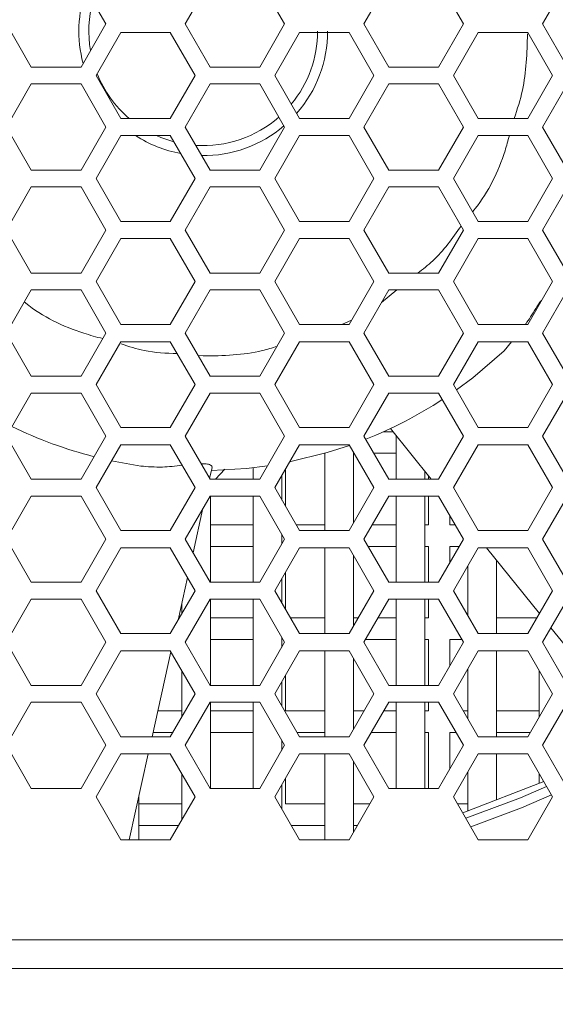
# Model space of a CAD drawing. Header units: millimetres. Extents: x -2516 to -1354, y 370 to 1898.
# Tile 31 of 53: x -1715 to -1677, y 729 to 798. Entities that reach past the tile are written whole.
import ezdxf

# ---------------------------------------------------------------- set-up
doc = ezdxf.new("R2010")
doc.units = ezdxf.units.MM
doc.header["$PDSIZE"] = -1
doc.dimstyles.new('ISO-25', dxfattribs={"dimtxt": 2.5, "dimasz": 2.5, "dimexe": 1.25, "dimexo": 0.625, "dimtad": 1, "dimtxsty": 'Standard', "dimcen": 2.5, "dimadec": 0, "dimazin": 0, "dimtfac": 1, "dimtmove": 0, "dimatfit": 3, "dimfxl": 0, "dimarcsym": 0})

# ---------------------------------------------------------------- blocks, each defined once
blk = doc.blocks.new('_D_3')
at = {"color": 4, "linetype": 'Continuous', "lineweight": -2, "transparency": 16777216}
for p, q in [((-2276.691, 733.694), (-2276.691, 648.542)), ((-1576.691, 733.694), (-1576.691, 648.542)), ((-2261.691, 649.542), (-1955.633, 649.542)), ((-1591.691, 649.542), (-1900.085, 649.542))]:
    blk.add_line(p, q, dxfattribs=at)
at = {"color": 4, "linetype": 'Continuous', "transparency": 16777216}
for points in [[(-2261.691, 652.042), (-2261.691, 647.042), (-2276.691, 649.542)], [(-1591.691, 652.042), (-1591.691, 647.042), (-1576.691, 649.542)]]:
    blk.add_solid(points, dxfattribs=at)
at = {"layer": 'Defpoints', "color": 0, "linetype": 'Continuous', "transparency": 16777216}
for p in [(-2276.691, 734.694), (-1576.691, 734.694), (-1576.691, 649.542)]:
    blk.add_point(p, dxfattribs=at)
at = {"color": 4, "linetype": 'Continuous', "lineweight": 5, "transparency": 16777216, "insert": (-1927.859, 657.042), "char_height": 15, "attachment_point": 2}
blk.add_mtext('700.0', dxfattribs=at)
blk = doc.blocks.new('_D_4')
at = {"color": 4, "linetype": 'Continuous', "lineweight": -2, "transparency": 16777216}
for p, q in [((-2266.691, 773.194), (-2266.691, 691.703)), ((-1586.691, 773.194), (-1586.691, 691.703)), ((-2251.691, 692.703), (-1953.283, 692.703)), ((-1601.691, 692.703), (-1895.235, 692.703))]:
    blk.add_line(p, q, dxfattribs=at)
at = {"color": 4, "linetype": 'Continuous', "transparency": 16777216}
for points in [[(-2251.691, 695.203), (-2251.691, 690.203), (-2266.691, 692.703)], [(-1601.691, 695.203), (-1601.691, 690.203), (-1586.691, 692.703)]]:
    blk.add_solid(points, dxfattribs=at)
at = {"layer": 'Defpoints', "color": 0, "linetype": 'Continuous', "transparency": 16777216}
for p in [(-2266.691, 774.194), (-1586.691, 774.194), (-1586.691, 692.703)]:
    blk.add_point(p, dxfattribs=at)
at = {"color": 4, "linetype": 'Continuous', "lineweight": 5, "transparency": 16777216, "insert": (-1924.259, 700.203), "char_height": 15, "attachment_point": 2}
blk.add_mtext('680.0', dxfattribs=at)

msp = doc.modelspace()

# ---------------------------------------------------------------- linework, layer by layer
at = {"color": 7, "linetype": 'Continuous', "lineweight": 5}
for p, q in [((-1708.498, 797.694), (-1710.237, 800.706)), ((-1701.216, 800.706), (-1702.955, 797.694)), ((-1695.998, 797.694), (-1697.737, 800.706)), ((-1688.716, 800.706), (-1690.455, 797.694)), ((-1683.498, 797.694), (-1685.237, 800.706)), ((-1676.216, 800.706), (-1677.955, 797.694)), ((-1715.455, 797.694), (-1713.716, 794.681)), ((-1710.237, 794.681), (-1708.498, 797.694)), ((-1702.955, 797.694), (-1701.216, 794.681)), ((-1697.737, 794.681), (-1695.998, 797.694)), ((-1690.455, 797.694), (-1688.716, 794.681)), ((-1685.237, 794.681), (-1683.498, 797.694)), ((-1677.955, 797.694), (-1676.216, 794.681)), ((-1707.459, 797.094), (-1709.191, 794.094)), ((-1703.994, 797.094), (-1707.459, 797.094)), ((-1702.262, 794.094), (-1703.994, 797.094)), ((-1694.959, 797.094), (-1696.691, 794.094)), ((-1691.494, 797.094), (-1694.959, 797.094)), ((-1689.762, 794.094), (-1691.494, 797.094)), ((-1682.459, 797.094), (-1684.191, 794.094)), ((-1678.994, 797.094), (-1682.459, 797.094)), ((-1677.262, 794.094), (-1678.994, 797.094)), ((-1713.716, 794.681), (-1710.237, 794.681)), ((-1701.216, 794.681), (-1697.737, 794.681)), ((-1688.716, 794.681), (-1685.237, 794.681)), ((-1709.191, 794.094), (-1707.459, 791.094)), ((-1703.994, 791.094), (-1702.262, 794.094)), ((-1696.691, 794.094), (-1694.959, 791.094)), ((-1691.494, 791.094), (-1689.762, 794.094)), ((-1684.191, 794.094), (-1682.459, 791.094)), ((-1678.994, 791.094), (-1677.262, 794.094)), ((-1713.716, 793.506), (-1715.455, 790.494)), ((-1710.237, 793.506), (-1713.716, 793.506)), ((-1708.498, 790.494), (-1710.237, 793.506)), ((-1701.216, 793.506), (-1702.955, 790.494)), ((-1697.737, 793.506), (-1701.216, 793.506)), ((-1695.998, 790.494), (-1697.737, 793.506)), ((-1688.716, 793.506), (-1690.455, 790.494)), ((-1685.237, 793.506), (-1688.716, 793.506)), ((-1683.498, 790.494), (-1685.237, 793.506)), ((-1676.216, 793.506), (-1677.955, 790.494)), ((-1707.459, 791.094), (-1703.994, 791.094)), ((-1694.959, 791.094), (-1691.494, 791.094)), ((-1682.459, 791.094), (-1678.994, 791.094)), ((-1715.455, 790.494), (-1713.716, 787.481)), ((-1710.237, 787.481), (-1708.498, 790.494)), ((-1707.459, 789.894), (-1709.191, 786.894)), ((-1703.994, 789.894), (-1707.459, 789.894)), ((-1702.262, 786.894), (-1703.994, 789.894)), ((-1702.955, 790.494), (-1701.216, 787.481)), ((-1697.737, 787.481), (-1695.998, 790.494)), ((-1694.959, 789.894), (-1696.691, 786.894)), ((-1691.494, 789.894), (-1694.959, 789.894)), ((-1689.762, 786.894), (-1691.494, 789.894)), ((-1690.455, 790.494), (-1688.716, 787.481)), ((-1685.237, 787.481), (-1683.498, 790.494)), ((-1682.459, 789.894), (-1684.191, 786.894)), ((-1678.994, 789.894), (-1682.459, 789.894)), ((-1677.262, 786.894), (-1678.994, 789.894)), ((-1677.955, 790.494), (-1676.216, 787.481)), ((-1713.716, 787.481), (-1710.237, 787.481)), ((-1701.216, 787.481), (-1697.737, 787.481)), ((-1688.716, 787.481), (-1685.237, 787.481)), ((-1709.191, 786.894), (-1707.459, 783.894)), ((-1703.994, 783.894), (-1702.262, 786.894)), ((-1696.691, 786.894), (-1694.959, 783.894)), ((-1691.494, 783.894), (-1689.762, 786.894)), ((-1684.191, 786.894), (-1682.459, 783.894)), ((-1678.994, 783.894), (-1677.262, 786.894)), ((-1713.716, 786.306), (-1715.455, 783.294)), ((-1710.237, 786.306), (-1713.716, 786.306)), ((-1708.498, 783.294), (-1710.237, 786.306)), ((-1701.216, 786.306), (-1702.955, 783.294)), ((-1697.737, 786.306), (-1701.216, 786.306)), ((-1695.998, 783.294), (-1697.737, 786.306)), ((-1688.716, 786.306), (-1690.455, 783.294)), ((-1685.237, 786.306), (-1688.716, 786.306)), ((-1683.498, 783.294), (-1685.237, 786.306)), ((-1676.216, 786.306), (-1677.955, 783.294)), ((-1707.459, 783.894), (-1703.994, 783.894)), ((-1694.959, 783.894), (-1691.494, 783.894)), ((-1682.459, 783.894), (-1678.994, 783.894)), ((-1715.455, 783.294), (-1713.716, 780.281)), ((-1710.237, 780.281), (-1708.498, 783.294)), ((-1702.955, 783.294), (-1701.216, 780.281)), ((-1697.737, 780.281), (-1695.998, 783.294)), ((-1690.455, 783.294), (-1688.716, 780.281)), ((-1685.237, 780.281), (-1683.498, 783.294)), ((-1677.955, 783.294), (-1676.216, 780.281)), ((-1707.459, 782.694), (-1709.191, 779.694)), ((-1703.994, 782.694), (-1707.459, 782.694)), ((-1702.262, 779.694), (-1703.994, 782.694)), ((-1694.959, 782.694), (-1696.691, 779.694)), ((-1691.494, 782.694), (-1694.959, 782.694)), ((-1689.762, 779.694), (-1691.494, 782.694)), ((-1682.459, 782.694), (-1684.191, 779.694)), ((-1678.994, 782.694), (-1682.459, 782.694)), ((-1677.262, 779.694), (-1678.994, 782.694)), ((-1713.716, 780.281), (-1710.237, 780.281)), ((-1701.216, 780.281), (-1697.737, 780.281)), ((-1688.716, 780.281), (-1685.237, 780.281)), ((-1709.191, 779.694), (-1707.459, 776.694)), ((-1703.994, 776.694), (-1702.262, 779.694)), ((-1696.691, 779.694), (-1694.959, 776.694)), ((-1691.494, 776.694), (-1689.762, 779.694)), ((-1684.191, 779.694), (-1682.459, 776.694)), ((-1678.994, 776.694), (-1677.262, 779.694)), ((-1713.716, 779.106), (-1715.455, 776.094)), ((-1710.237, 779.106), (-1713.716, 779.106)), ((-1708.498, 776.094), (-1710.237, 779.106)), ((-1701.216, 779.106), (-1702.955, 776.094)), ((-1697.737, 779.106), (-1701.216, 779.106)), ((-1695.998, 776.094), (-1697.737, 779.106)), ((-1688.716, 779.106), (-1690.455, 776.094)), ((-1685.237, 779.106), (-1688.716, 779.106)), ((-1683.498, 776.094), (-1685.237, 779.106)), ((-1676.216, 779.106), (-1677.955, 776.094)), ((-1715.455, 776.094), (-1713.716, 773.081)), ((-1710.237, 773.081), (-1708.498, 776.094)), ((-1707.459, 776.694), (-1703.994, 776.694)), ((-1702.955, 776.094), (-1701.216, 773.081)), ((-1697.737, 773.081), (-1695.998, 776.094)), ((-1694.959, 776.694), (-1691.494, 776.694)), ((-1690.455, 776.094), (-1688.716, 773.081)), ((-1685.237, 773.081), (-1683.498, 776.094)), ((-1682.459, 776.694), (-1678.994, 776.694)), ((-1677.955, 776.094), (-1676.216, 773.081)), ((-1707.459, 775.494), (-1709.191, 772.494)), ((-1703.994, 775.494), (-1707.459, 775.494)), ((-1702.262, 772.494), (-1703.994, 775.494)), ((-1694.959, 775.494), (-1696.691, 772.494)), ((-1691.494, 775.494), (-1694.959, 775.494)), ((-1689.762, 772.494), (-1691.494, 775.494)), ((-1682.459, 775.494), (-1684.191, 772.494)), ((-1678.994, 775.494), (-1682.459, 775.494)), ((-1680.127, 775.494), (-1680.639, 774.848)), ((-1677.262, 772.494), (-1678.994, 775.494)), ((-1713.716, 773.081), (-1710.237, 773.081)), ((-1701.216, 773.081), (-1697.737, 773.081)), ((-1688.716, 773.081), (-1685.237, 773.081)), ((-1709.191, 772.494), (-1707.459, 769.494)), ((-1703.994, 769.494), (-1702.262, 772.494)), ((-1696.691, 772.494), (-1694.959, 769.494)), ((-1691.494, 769.494), (-1689.762, 772.494)), ((-1684.191, 772.494), (-1682.459, 769.494)), ((-1678.994, 769.494), (-1677.262, 772.494)), ((-1713.716, 771.906), (-1715.455, 768.894)), ((-1710.237, 771.906), (-1713.716, 771.906)), ((-1708.498, 768.894), (-1710.237, 771.906)), ((-1701.216, 771.906), (-1702.955, 768.894)), ((-1697.737, 771.906), (-1701.216, 771.906)), ((-1695.998, 768.894), (-1697.737, 771.906)), ((-1688.716, 771.906), (-1690.455, 768.894)), ((-1685.237, 771.906), (-1688.716, 771.906)), ((-1683.498, 768.894), (-1685.237, 771.906)), ((-1676.216, 771.906), (-1677.955, 768.894)), ((-1707.459, 769.494), (-1703.994, 769.494)), ((-1694.959, 769.494), (-1691.494, 769.494)), ((-1688.6, 769.423), (-1685.742, 765.881)), ((-1682.459, 769.494), (-1678.994, 769.494)), ((-1715.455, 768.894), (-1713.716, 765.881)), ((-1710.237, 765.881), (-1708.498, 768.894)), ((-1702.955, 768.894), (-1701.216, 765.881)), ((-1697.737, 765.881), (-1695.998, 768.894)), ((-1690.455, 768.894), (-1688.716, 765.881)), ((-1688.415, 769.194), (-1689.101, 769.194)), ((-1688.191, 768.916), (-1688.191, 765.881)), ((-1685.237, 765.881), (-1683.498, 768.894)), ((-1677.955, 768.894), (-1676.216, 765.881)), ((-1707.459, 768.294), (-1709.191, 765.294)), ((-1703.994, 768.294), (-1707.459, 768.294)), ((-1702.262, 765.294), (-1703.994, 768.294)), ((-1694.959, 768.294), (-1696.691, 765.294)), ((-1691.494, 768.294), (-1694.959, 768.294)), ((-1689.762, 765.294), (-1691.494, 768.294)), ((-1682.459, 768.294), (-1684.191, 765.294)), ((-1678.994, 768.294), (-1682.459, 768.294)), ((-1677.262, 765.294), (-1678.994, 768.294)), ((-1706.064, 766.807), (-1708.106, 767.172)), ((-1693.191, 767.694), (-1693.191, 762.294)), ((-1693.191, 767.694), (-1693.191, 767.694)), ((-1691.191, 762.82), (-1691.191, 767.767)), ((-1691.191, 767.694), (-1691.148, 767.694)), ((-1689.762, 767.694), (-1688.191, 767.694)), ((-1701.245, 765.931), (-1701.072, 766.703)), ((-1700.836, 765.881), (-1700.174, 766.576)), ((-1698.191, 766.694), (-1698.191, 765.881)), ((-1695.941, 763.995), (-1695.941, 766.593)), ((-1713.716, 765.881), (-1710.237, 765.881)), ((-1701.216, 765.881), (-1697.737, 765.881)), ((-1696.191, 764.428), (-1696.191, 766.16)), ((-1688.716, 765.881), (-1685.237, 765.881)), ((-1686.191, 765.881), (-1686.191, 766.437)), ((-1685.941, 766.127), (-1685.941, 765.881)), ((-1709.191, 765.294), (-1707.459, 762.294)), ((-1703.994, 762.294), (-1702.262, 765.294)), ((-1696.691, 765.294), (-1694.959, 762.294)), ((-1691.494, 762.294), (-1689.762, 765.294)), ((-1684.191, 765.294), (-1682.459, 762.294)), ((-1678.994, 762.294), (-1677.262, 765.294)), ((-1713.716, 764.706), (-1715.455, 761.694)), ((-1710.237, 764.706), (-1713.716, 764.706)), ((-1708.498, 761.694), (-1710.237, 764.706)), ((-1701.216, 764.706), (-1702.955, 761.694)), ((-1697.737, 764.706), (-1701.216, 764.706)), ((-1701.191, 758.681), (-1701.191, 764.706)), ((-1698.191, 764.706), (-1698.191, 758.681)), ((-1695.998, 761.694), (-1697.737, 764.706)), ((-1688.716, 764.706), (-1690.455, 761.694)), ((-1685.237, 764.706), (-1688.716, 764.706)), ((-1688.191, 764.706), (-1688.191, 758.681)), ((-1686.191, 758.681), (-1686.191, 764.706)), ((-1685.941, 764.706), (-1685.941, 762.694)), ((-1683.498, 761.694), (-1685.237, 764.706)), ((-1676.216, 764.706), (-1677.955, 761.694)), ((-1702.404, 760.739), (-1701.709, 763.853)), ((-1684.441, 762.694), (-1684.441, 763.327)), ((-1698.191, 762.694), (-1701.191, 762.694)), ((-1693.191, 762.694), (-1695.189, 762.694)), ((-1688.191, 762.694), (-1689.878, 762.694)), ((-1685.941, 762.694), (-1686.191, 762.694)), ((-1684.075, 762.694), (-1684.441, 762.694)), ((-1715.455, 761.694), (-1713.716, 758.681)), ((-1710.237, 758.681), (-1708.498, 761.694)), ((-1707.459, 762.294), (-1703.994, 762.294)), ((-1702.955, 761.694), (-1701.216, 758.681)), ((-1697.737, 758.681), (-1695.998, 761.694)), ((-1696.191, 761.36), (-1696.191, 762.028)), ((-1694.959, 762.294), (-1691.494, 762.294)), ((-1690.455, 761.694), (-1688.716, 758.681)), ((-1685.237, 758.681), (-1683.498, 761.694)), ((-1682.459, 762.294), (-1678.994, 762.294)), ((-1677.955, 761.694), (-1676.216, 758.681)), ((-1707.459, 761.094), (-1709.191, 758.094)), ((-1703.994, 761.094), (-1707.459, 761.094)), ((-1702.262, 758.094), (-1703.994, 761.094)), ((-1701.191, 761.194), (-1698.191, 761.194)), ((-1694.959, 761.094), (-1696.691, 758.094)), ((-1691.494, 761.094), (-1694.959, 761.094)), ((-1693.191, 761.094), (-1693.191, 755.094)), ((-1689.762, 758.094), (-1691.494, 761.094)), ((-1690.167, 761.194), (-1688.191, 761.194)), ((-1686.191, 761.194), (-1685.941, 761.194)), ((-1685.941, 761.194), (-1685.941, 758.681)), ((-1684.441, 761.194), (-1683.786, 761.194)), ((-1684.441, 760.061), (-1684.441, 761.194)), ((-1682.459, 761.094), (-1684.191, 758.094)), ((-1678.994, 761.094), (-1682.459, 761.094)), ((-1681.88, 761.094), (-1678.179, 756.506)), ((-1677.262, 758.094), (-1678.994, 761.094)), ((-1691.191, 755.62), (-1691.191, 760.567)), ((-1683.191, 759.826), (-1683.191, 756.362)), ((-1681.191, 755.094), (-1681.191, 760.239)), ((-1703.456, 756.026), (-1702.79, 759.008)), ((-1696.191, 757.228), (-1696.191, 758.96)), ((-1695.941, 756.795), (-1695.941, 759.393)), ((-1713.716, 758.681), (-1710.237, 758.681)), ((-1701.216, 758.681), (-1697.737, 758.681)), ((-1688.716, 758.681), (-1685.237, 758.681)), ((-1713.716, 757.506), (-1715.455, 754.494)), ((-1710.237, 757.506), (-1713.716, 757.506)), ((-1708.498, 754.494), (-1710.237, 757.506)), ((-1709.191, 758.094), (-1707.459, 755.094)), ((-1703.994, 755.094), (-1702.262, 758.094)), ((-1701.216, 757.506), (-1702.955, 754.494)), ((-1697.737, 757.506), (-1701.216, 757.506)), ((-1701.191, 751.481), (-1701.191, 757.506)), ((-1698.191, 757.506), (-1698.191, 751.481)), ((-1695.998, 754.494), (-1697.737, 757.506)), ((-1696.691, 758.094), (-1694.959, 755.094)), ((-1691.494, 755.094), (-1689.762, 758.094)), ((-1688.716, 757.506), (-1690.455, 754.494)), ((-1685.237, 757.506), (-1688.716, 757.506)), ((-1688.191, 757.506), (-1688.191, 751.481)), ((-1686.191, 751.481), (-1686.191, 757.506)), ((-1685.941, 757.506), (-1685.941, 756.194)), ((-1683.498, 754.494), (-1685.237, 757.506)), ((-1684.191, 758.094), (-1682.459, 755.094)), ((-1678.994, 755.094), (-1677.262, 758.094)), ((-1676.216, 757.506), (-1677.955, 754.494)), ((-1703.191, 757.216), (-1703.191, 756.486)), ((-1703.359, 756.194), (-1703.419, 756.194)), ((-1698.191, 756.194), (-1701.191, 756.194)), ((-1693.191, 756.194), (-1695.594, 756.194)), ((-1690.859, 756.194), (-1691.191, 756.194)), ((-1688.191, 756.194), (-1689.474, 756.194)), ((-1685.941, 756.194), (-1686.191, 756.194)), ((-1678.359, 756.194), (-1681.191, 756.194)), ((-1678.191, 756.521), (-1678.191, 756.486)), ((-1677.371, 755.505), (-1674.125, 751.481)), ((-1707.459, 755.094), (-1703.994, 755.094)), ((-1696.191, 754.16), (-1696.191, 754.828)), ((-1694.959, 755.094), (-1691.494, 755.094)), ((-1682.459, 755.094), (-1678.994, 755.094)), ((-1715.455, 754.494), (-1713.716, 751.481)), ((-1710.237, 751.481), (-1708.498, 754.494)), ((-1702.955, 754.494), (-1701.216, 751.481)), ((-1701.191, 754.694), (-1698.191, 754.694)), ((-1697.737, 751.481), (-1695.998, 754.494)), ((-1690.455, 754.494), (-1688.716, 751.481)), ((-1690.34, 754.694), (-1688.191, 754.694)), ((-1686.191, 754.694), (-1685.941, 754.694)), ((-1685.941, 754.694), (-1685.941, 751.481)), ((-1685.237, 751.481), (-1683.498, 754.494)), ((-1684.441, 754.694), (-1683.613, 754.694)), ((-1684.441, 752.861), (-1684.441, 754.694)), ((-1677.955, 754.494), (-1676.216, 751.481)), ((-1707.459, 753.894), (-1709.191, 750.894)), ((-1703.994, 753.894), (-1707.459, 753.894)), ((-1705.272, 747.894), (-1703.95, 753.816)), ((-1702.262, 750.894), (-1703.994, 753.894)), ((-1694.959, 753.894), (-1696.691, 750.894)), ((-1691.494, 753.894), (-1694.959, 753.894)), ((-1693.191, 753.894), (-1693.191, 747.894)), ((-1689.762, 750.894), (-1691.494, 753.894)), ((-1682.459, 753.894), (-1684.191, 750.894)), ((-1678.994, 753.894), (-1682.459, 753.894)), ((-1681.191, 747.894), (-1681.191, 753.894)), ((-1677.262, 750.894), (-1678.994, 753.894)), ((-1691.191, 748.42), (-1691.191, 753.367)), ((-1703.191, 752.501), (-1703.191, 749.286)), ((-1695.941, 749.694), (-1695.941, 752.193)), ((-1683.191, 752.626), (-1683.191, 749.162)), ((-1678.191, 752.501), (-1678.191, 749.286)), ((-1713.716, 751.481), (-1710.237, 751.481)), ((-1701.216, 751.481), (-1697.737, 751.481)), ((-1696.191, 750.028), (-1696.191, 751.76)), ((-1688.716, 751.481), (-1685.237, 751.481)), ((-1709.191, 750.894), (-1707.459, 747.894)), ((-1703.994, 747.894), (-1702.262, 750.894)), ((-1696.691, 750.894), (-1694.959, 747.894)), ((-1691.494, 747.894), (-1689.762, 750.894)), ((-1684.191, 750.894), (-1682.459, 747.894)), ((-1678.994, 747.894), (-1677.262, 750.894)), ((-1713.716, 750.306), (-1715.455, 747.294)), ((-1710.237, 750.306), (-1713.716, 750.306)), ((-1708.498, 747.294), (-1710.237, 750.306)), ((-1701.216, 750.306), (-1702.955, 747.294)), ((-1697.737, 750.306), (-1701.216, 750.306)), ((-1701.191, 744.281), (-1701.191, 750.306)), ((-1698.191, 750.306), (-1698.191, 744.281)), ((-1695.998, 747.294), (-1697.737, 750.306)), ((-1688.716, 750.306), (-1690.455, 747.294)), ((-1685.237, 750.306), (-1688.716, 750.306)), ((-1688.191, 750.306), (-1688.191, 744.281)), ((-1686.191, 744.281), (-1686.191, 750.306)), ((-1685.941, 750.306), (-1685.941, 749.694)), ((-1683.498, 747.294), (-1685.237, 750.306)), ((-1676.216, 750.306), (-1677.955, 747.294)), ((-1703.191, 749.694), (-1704.87, 749.694)), ((-1698.191, 749.694), (-1701.191, 749.694)), ((-1693.191, 749.694), (-1695.941, 749.694)), ((-1690.455, 749.694), (-1691.191, 749.694)), ((-1688.191, 749.694), (-1689.07, 749.694)), ((-1685.941, 749.694), (-1686.191, 749.694)), ((-1683.191, 749.694), (-1683.498, 749.694)), ((-1678.191, 749.694), (-1681.191, 749.694)), ((-1707.459, 747.894), (-1703.994, 747.894)), ((-1705.205, 748.194), (-1703.821, 748.194)), ((-1701.191, 748.194), (-1698.191, 748.194)), ((-1695.132, 748.194), (-1693.191, 748.194)), ((-1694.959, 747.894), (-1691.494, 747.894)), ((-1689.936, 748.194), (-1688.191, 748.194)), ((-1686.191, 748.194), (-1685.941, 748.194)), ((-1685.941, 748.194), (-1685.941, 744.281)), ((-1684.441, 748.194), (-1684.017, 748.194)), ((-1684.441, 745.661), (-1684.441, 748.194)), ((-1682.459, 747.894), (-1678.994, 747.894)), ((-1681.191, 748.194), (-1678.821, 748.194)), ((-1715.455, 747.294), (-1713.716, 744.281)), ((-1710.237, 744.281), (-1708.498, 747.294)), ((-1702.955, 747.294), (-1701.216, 744.281)), ((-1697.737, 744.281), (-1695.998, 747.294)), ((-1696.191, 746.96), (-1696.191, 747.628)), ((-1690.455, 747.294), (-1688.716, 744.281)), ((-1685.237, 744.281), (-1683.498, 747.294)), ((-1677.955, 747.294), (-1676.216, 744.281)), ((-1707.459, 746.694), (-1709.191, 743.694)), ((-1703.994, 746.694), (-1707.459, 746.694)), ((-1706.88, 740.694), (-1705.54, 746.694)), ((-1702.262, 743.694), (-1703.994, 746.694)), ((-1694.959, 746.694), (-1696.691, 743.694)), ((-1691.494, 746.694), (-1694.959, 746.694)), ((-1693.191, 746.694), (-1693.191, 740.694)), ((-1689.762, 743.694), (-1691.494, 746.694)), ((-1682.459, 746.694), (-1684.191, 743.694)), ((-1678.994, 746.694), (-1682.459, 746.694)), ((-1681.191, 743.484), (-1681.191, 746.694)), ((-1677.262, 743.694), (-1678.994, 746.694)), ((-1691.191, 741.22), (-1691.191, 746.167)), ((-1703.191, 745.301), (-1703.191, 742.086)), ((-1683.191, 745.426), (-1683.191, 742.716)), ((-1678.191, 745.301), (-1678.191, 744.637)), ((-1696.191, 742.828), (-1696.191, 744.56)), ((-1695.941, 743.194), (-1695.941, 744.993)), ((-1683.547, 742.579), (-1677.876, 744.757)), ((-1713.716, 744.281), (-1710.237, 744.281)), ((-1706.191, 740.694), (-1706.191, 743.781)), ((-1701.216, 744.281), (-1697.737, 744.281)), ((-1688.716, 744.281), (-1685.237, 744.281)), ((-1709.191, 743.694), (-1707.459, 740.694)), ((-1703.191, 743.194), (-1706.191, 743.194)), ((-1703.994, 740.694), (-1702.262, 743.694)), ((-1696.691, 743.694), (-1694.959, 740.694)), ((-1693.191, 743.194), (-1695.941, 743.194)), ((-1691.494, 740.694), (-1689.762, 743.694)), ((-1690.051, 743.194), (-1691.191, 743.194)), ((-1684.191, 743.694), (-1682.459, 740.694)), ((-1683.191, 743.194), (-1683.902, 743.194)), ((-1678.994, 740.694), (-1677.262, 743.694)), ((-1706.191, 741.694), (-1703.417, 741.694)), ((-1695.536, 741.694), (-1693.191, 741.694)), ((-1691.191, 741.694), (-1690.917, 741.694)), ((-1707.459, 740.694), (-1703.994, 740.694)), ((-1694.959, 740.694), (-1691.494, 740.694)), ((-1682.459, 740.694), (-1678.994, 740.694)), ((-2249.691, 733.694), (-1603.691, 733.694)), ((-1603.691, 731.694), (-2249.691, 731.694))]:
    msp.add_line(p, q, dxfattribs=at)
at = {"color": 8, "linetype": 'Continuous', "lineweight": 5}
for p, q in [((-1688.146, 779.106), (-1689.219, 778.234)), ((-1691.313, 777.008), (-1692.004, 776.694)), ((-1701.691, 774.494), (-1702.051, 774.527))]:
    msp.add_line(p, q, dxfattribs=at)
at = {"color": 7, "linetype": 'Continuous', "lineweight": 5, "flags": 128}
for points in [[(-1703.745, 789.462), (-1704.652, 789.762), (-1704.963, 789.894)], [(-1680.639, 774.848), (-1682.825, 772.975), (-1683.975, 772.121)], [(-1691.467, 768.246), (-1693.014, 767.746), (-1695.651, 767.094)], [(-1697.192, 766.825), (-1698.659, 766.644), (-1701.118, 766.499)]]:
    msp.add_lwpolyline(points, dxfattribs=at)
at = {"color": 8, "linetype": 'Continuous', "lineweight": 5, "flags": 128}
for points in [[(-1677.681, 744.42), (-1679.503, 743.628), (-1683.328, 742.2)], [(-1682.983, 741.603), (-1679.426, 742.93), (-1677.342, 743.832)]]:
    msp.add_lwpolyline(points, dxfattribs=at)
at = {"color": 7, "linetype": 'Continuous', "lineweight": 5}
for radius, start, end in [(8.7, 160.45665, 195.06179), (8, 164.88198, 189.81206), (8, 320.33545, 0), (8.7, 318.63601, 0), (8, 201.81892, 229.68509), (8, 266.24458, 311.39173), (8.7, 269.27344, 310.46436), (8.7, 237.04315, 259.54335), (30.7, 291.72237, 302.99763), (30.7, 244.16459, 255.59801)]:
    msp.add_arc((-1701.691, 797.194), radius, start, end, dxfattribs=at)
at = {"color": 8, "linetype": 'Continuous', "lineweight": 5}
for points, knots in [([(-1679.009, 796.997), (-1679.049, 795.67), (-1679.11, 793.656), (-1679.725, 791.746), (-1679.936, 791.094)], [0, 0, 0, 0, 0.658421, 1, 1, 1, 1]), ([(-1680.281, 789.894), (-1680.378, 789.541), (-1680.877, 787.718), (-1681.777, 785.886), (-1682.798, 784.64), (-1682.851, 784.574)], [0, 0, 0, 0, 0.185171, 0.957047, 1, 1, 1, 1]), ([(-1683.661, 783.577), (-1684.268, 782.713), (-1685.138, 781.471), (-1686.336, 780.558), (-1686.7, 780.281)], [0, 0, 0, 0, 0.696624, 1, 1, 1, 1]), ([(-1708.721, 775.707), (-1709.164, 775.827), (-1711.078, 776.347), (-1712.959, 777.253), (-1714.171, 778.242), (-1714.201, 778.266)], [0, 0, 0, 0, 0.227052, 0.981166, 1, 1, 1, 1]), ([(-1703.514, 774.661), (-1704.291, 774.69), (-1705.627, 774.74), (-1706.895, 775.159), (-1707.426, 775.334)], [0, 0, 0, 0, 0.581232, 1, 1, 1, 1]), ([(-1696.532, 775.168), (-1696.873, 775.063), (-1698.539, 774.549), (-1700.295, 774.518), (-1701.691, 774.494)], [0, 0, 0, 0, 0.2049974, 1, 1, 1, 1])]:
    msp.add_open_spline(points, degree=3, knots=knots, dxfattribs=at)
at = {"color": 7, "linetype": 'Continuous', "lineweight": 5}
for points, knots in [([(-1678.003, 778.411), (-1678.027, 778.385), (-1678.15, 778.248), (-1678.534, 777.693), (-1678.855, 777.089), (-1679.134, 776.745), (-1679.176, 776.694)], [0, 0, 0, 0, 0.046945, 0.24598, 0.887791, 1, 1, 1, 1]), ([(-1706.064, 766.807), (-1705.574, 766.763), (-1704.685, 766.684), (-1703.637, 766.804), (-1703.165, 766.858)], [0, 0, 0, 0, 0.55003, 1, 1, 1, 1]), ([(-1701.841, 766.964), (-1701.791, 766.966), (-1701.669, 766.971), (-1701.484, 766.958), (-1701.305, 766.926), (-1701.165, 766.873), (-1701.068, 766.791), (-1701.076, 766.737), (-1701.08, 766.704)], [0, 0, 0, 0, 0.104859, 0.25573, 0.383494, 0.52528, 0.710235, 1, 1, 1, 1])]:
    msp.add_open_spline(points, degree=3, knots=knots, dxfattribs=at)

# ---------------------------------------------------------------- dimensions: what is measured, and where the dimension line sits
for base, p1, p2, picture, middle in [((-1586.691, 692.703), (-2266.691, 774.194), (-1586.691, 774.194), '_D_4', (-1924.259, 692.703)), ((-1576.691, 649.542), (-2276.691, 734.694), (-1576.691, 734.694), '_D_3', (-1927.859, 649.542))]:
    dim = msp.add_linear_dim(base=base, p1=p1, p2=p2, angle=0, dimstyle='ISO-25', override={"dimtxt": 15, "dimasz": 15, "dimexe": 1, "dimexo": 1, "dimgap": 1.524, "dimtad": 0, "dimdec": 1, "dimzin": 0, "dimdsep": 46, "dimclrd": 4, "dimclre": 4, "dimclrt": 4, "dimadec": 2, "dimazin": 2, "dimtdec": 1, "dimtzin": 0}, dxfattribs=at)
    dim.commit()
    dim.dimension.update_dxf_attribs({"geometry": picture, "text_midpoint": middle, "dimtype": 160})

doc.saveas('drawing.dxf')
